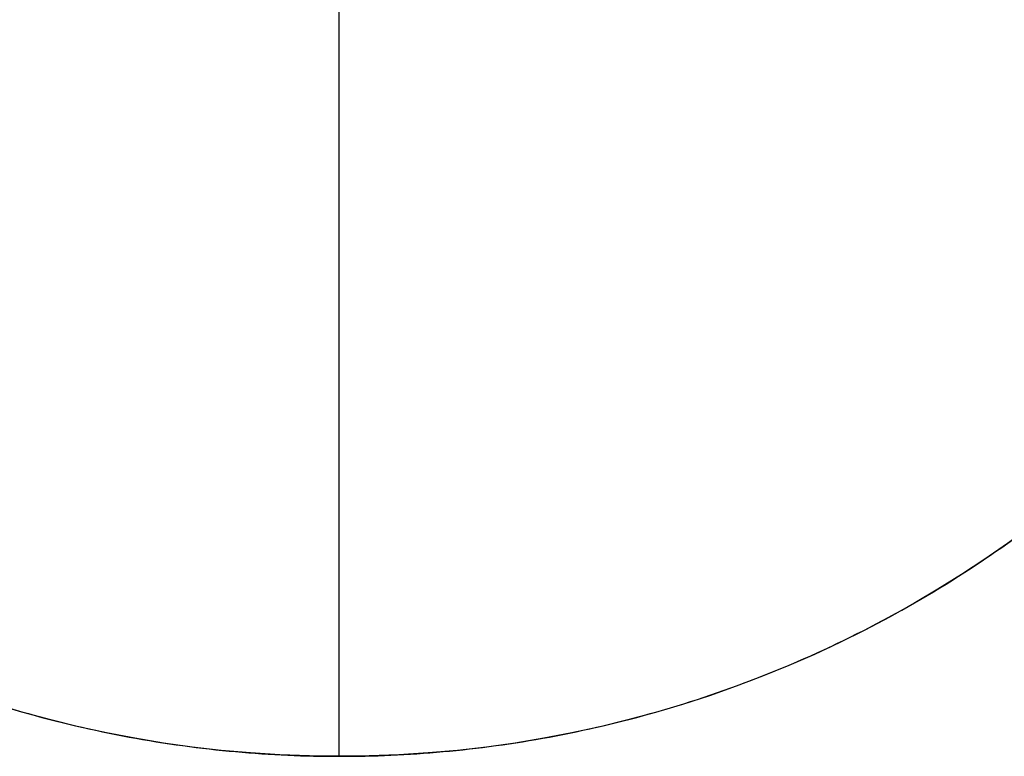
# Model space of a CAD drawing. Header units: millimetres. Extents: x 3072 to 3775, y 654 to 683.
# Tile 2 of 256: x 3078.88 to 3087.2, y 658.58 to 664.8. Entities that reach past the tile are written whole.
import ezdxf

# ---------------------------------------------------------------- set-up
doc = ezdxf.new("R2010")
doc.units = ezdxf.units.MM
doc.layers.add('Layer 01', color=7, linetype='Continuous')

msp = doc.modelspace()

# ---------------------------------------------------------------- linework, layer by layer
at = {"layer": 'Layer 01'}
for p, q in [((3081.5792, 658.579, 1097.9218), (3081.5792, 678.079, 1097.9218)), ((3081.5792, 658.579, 1095.9218), (3081.5792, 678.079, 1095.9218))]:
    msp.add_line(p, q, dxfattribs=at)
msp.add_circle((3081.5792, 668.329, 1097.9218), 9.75, dxfattribs=at)
for points in [[(3091.3292, 668.329, 1097.9218), (3091.3292, 658.579, 1097.9218), (3081.5792, 658.579, 1097.9218), (3071.8292, 658.579, 1097.9218), (3071.8292, 668.329, 1097.9218), (3071.8292, 678.079, 1097.9218), (3081.5792, 678.079, 1097.9218), (3091.3292, 678.079, 1097.9218), (3091.3292, 668.329, 1097.9218)], [(3091.3292, 668.329, 1095.9218), (3091.3292, 658.579, 1095.9218), (3081.5792, 658.579, 1095.9218), (3071.8292, 658.579, 1095.9218), (3071.8292, 668.329, 1095.9218), (3071.8292, 678.079, 1095.9218), (3081.5792, 678.079, 1095.9218), (3091.3292, 678.079, 1095.9218), (3091.3292, 668.329, 1095.9218)], [(3091.3292, 668.329, 1096.9218), (3091.3292, 658.579, 1096.9218), (3081.5792, 658.579, 1096.9218), (3071.8292, 658.579, 1096.9218), (3071.8292, 668.329, 1096.9218), (3071.8292, 678.079, 1096.9218), (3081.5792, 678.079, 1096.9218), (3091.3292, 678.079, 1096.9218), (3091.3292, 668.329, 1096.9218)]]:
    msp.add_rational_spline(points, [1, 0.707106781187, 1, 0.707106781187, 1, 0.707106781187, 1, 0.707106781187, 1], degree=2, knots=[-61.261057, -61.261057, -61.261057, -45.945793, -45.945793, -30.630528, -30.630528, -15.315264, -15.315264, 0, 0, 0], dxfattribs=at)
msp.add_open_spline([(3081.5792, 658.579, 1097.9218), (3081.5792, 658.579, 1095.9218)], degree=1, dxfattribs=at)

doc.saveas('drawing.dxf')
